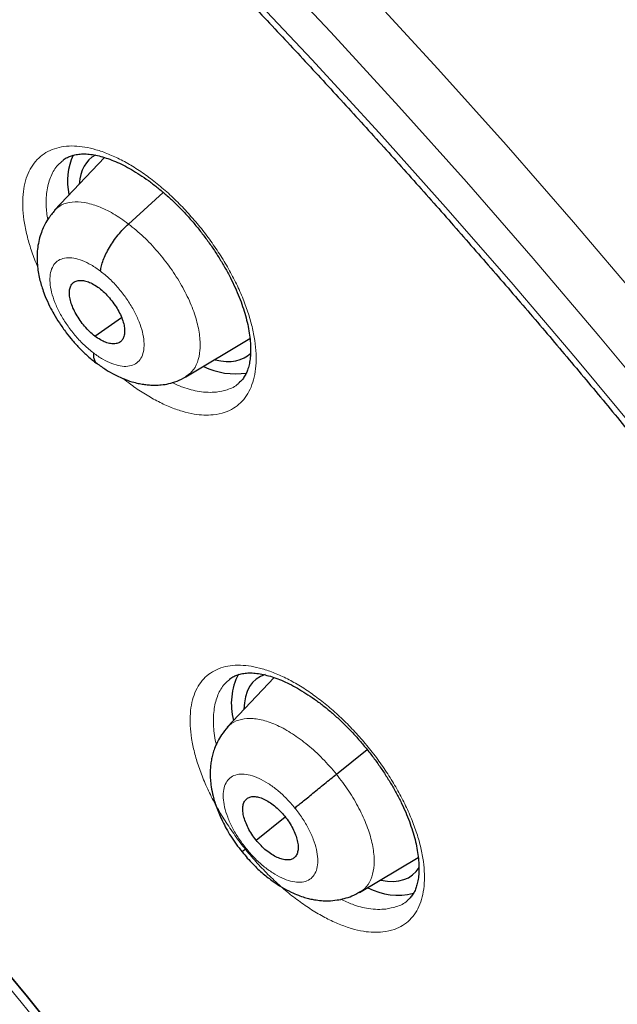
# Model space of a CAD drawing. Header units: millimetres. Extents: x 8 to 1465, y 12 to 1156.
# Tile 134 of 166: x 1213 to 1220, y 684 to 696. Entities that reach past the tile are written whole.
import ezdxf

# ---------------------------------------------------------------- set-up
doc = ezdxf.new("R2010")
doc.units = ezdxf.units.MM

msp = doc.modelspace()

# ---------------------------------------------------------------- linework, layer by layer
at = {"color": 7, "linetype": 'Continuous', "lineweight": 30}
for p, q in [((1213.789, 694.358), (1213.191, 693.725)), ((1214.078, 693.561), (1214.495, 693.939)), ((1213.677, 692.218), (1213.995, 692.44)), ((1214.763, 691.731), (1215.532, 692.19)), ((1215.823, 688.131), (1215.26, 687.536)), ((1216.567, 686.973), (1216.934, 687.269)), ((1215.606, 686.185), (1215.954, 686.463)), ((1216.844, 685.558), (1217.546, 685.978))]:
    msp.add_line(p, q, dxfattribs=at)
at = {"color": 252, "linetype": 'Continuous', "lineweight": 0, "flags": 128}
for points in [[(1220.487, 691.288), (1219.709, 692.224), (1218.921, 693.15), (1218.123, 694.064), (1217.315, 694.967), (1216.499, 695.858), (1215.675, 696.736)], [(1215.463, 696.394), (1216.274, 695.53), (1217.077, 694.653), (1217.872, 693.764), (1218.657, 692.864), (1219.433, 691.953), (1220.199, 691.032)], [(1216.957, 696.318), (1217.782, 695.419), (1218.597, 694.507), (1219.403, 693.583), (1220.2, 692.648)], [(1212.367, 684.759), (1212.792, 684.245), (1213.211, 683.725)]]:
    msp.add_lwpolyline(points, dxfattribs=at)
at = {"color": 7, "linetype": 'Continuous', "lineweight": 30, "flags": 128}
for points in [[(1213.287, 683.787), (1212.868, 684.307), (1212.442, 684.821)], [(1212.442, 684.821), (1212.868, 684.307), (1213.287, 683.787)]]:
    msp.add_lwpolyline(points, dxfattribs=at)
at = {"color": 7, "linetype": 'Continuous', "lineweight": 30}
for centre, radius, start, end in [((1214.109, 694.072), 0.761, 155.7, 191.8718), ((1215.362, 692.643), 0.876, 243.9803, 278.4926), ((1216.086, 687.82), 0.777, 153.1044, 195.0479), ((1217.303, 686.297), 0.772, 242.1885, 283.898)]:
    msp.add_arc(centre, radius, start, end, dxfattribs=at)
for centre, major_axis, ratio, start_param, end_param in [((1214.574, 693.173), (-0.943, 1.18), 0.459927, 6.196891, 6.740828), ((1214.574, 693.173), (-0.943, 1.18), 0.459927, 2.615236, 3.190111), ((1216.541, 686.938), (-0.938, 1.171), 0.459187, 6.10487, 6.791109), ((1216.541, 686.938), (-0.938, 1.171), 0.459187, 2.63488, 3.311935)]:
    msp.add_ellipse(centre, major_axis=major_axis, ratio=ratio, start_param=start_param, end_param=end_param, dxfattribs=at)
for points, knots in [([(1241.618, 646.238), (1241.656, 646.268), (1241.733, 646.327), (1241.835, 646.408), (1241.921, 646.478), (1241.99, 646.535), (1242.044, 646.58), (1242.089, 646.618), (1242.136, 646.658), (1242.195, 646.708), (1242.267, 646.771), (1242.346, 646.84), (1242.42, 646.907), (1242.485, 646.966), (1242.546, 647.023), (1242.617, 647.09), (1242.7, 647.169), (1242.789, 647.256), (1242.868, 647.335), (1242.939, 647.407), (1243.01, 647.48), (1243.086, 647.56), (1243.162, 647.641), (1243.23, 647.716), (1243.287, 647.779), (1243.339, 647.838), (1243.395, 647.901), (1243.46, 647.977), (1243.54, 648.071), (1243.627, 648.176), (1243.715, 648.285), (1243.803, 648.396), (1243.895, 648.516), (1243.994, 648.65), (1244.092, 648.784), (1244.181, 648.91), (1244.261, 649.027), (1244.337, 649.141), (1244.416, 649.263), (1244.495, 649.387), (1244.572, 649.512), (1244.644, 649.631), (1244.71, 649.744), (1244.768, 649.846), (1244.82, 649.938), (1244.868, 650.026), (1244.919, 650.119), (1244.975, 650.225), (1245.036, 650.344), (1245.101, 650.473), (1245.175, 650.623), (1245.253, 650.789), (1245.335, 650.969), (1245.41, 651.142), (1245.478, 651.303), (1245.536, 651.445), (1245.586, 651.573), (1245.634, 651.698), (1245.684, 651.832), (1245.735, 651.971), (1245.785, 652.113), (1245.834, 652.26), (1245.887, 652.42), (1245.941, 652.593), (1245.991, 652.757), (1246.033, 652.901), (1246.065, 653.016), (1246.092, 653.116), (1246.116, 653.204), (1246.143, 653.306), (1246.175, 653.434), (1246.214, 653.593), (1246.255, 653.768), (1246.297, 653.953), (1246.337, 654.147), (1246.375, 654.337), (1246.411, 654.523), (1246.442, 654.698), (1246.469, 654.862), (1246.493, 655.009), (1246.513, 655.137), (1246.529, 655.248), (1246.546, 655.368), (1246.565, 655.511), (1246.588, 655.693), (1246.613, 655.903), (1246.641, 656.165), (1246.669, 656.473), (1246.695, 656.817), (1246.717, 657.166), (1246.731, 657.462), (1246.74, 657.705), (1246.745, 657.893), (1246.749, 658.079), (1246.751, 658.258), (1246.752, 658.421), (1246.752, 658.561), (1246.752, 658.677), (1246.751, 658.77), (1246.75, 658.844), (1246.749, 658.912), (1246.748, 658.99), (1246.746, 659.098), (1246.743, 659.24), (1246.738, 659.417), (1246.73, 659.615), (1246.718, 659.899), (1246.699, 660.256), (1246.67, 660.68), (1246.636, 661.093), (1246.598, 661.503), (1246.553, 661.925), (1246.499, 662.375), (1246.434, 662.865), (1246.356, 663.396), (1246.263, 663.97), (1246.175, 664.464), (1246.101, 664.855), (1246.049, 665.121), (1246.001, 665.36), (1245.957, 665.57), (1245.918, 665.755), (1245.884, 665.913), (1245.855, 666.043), (1245.833, 666.144), (1245.813, 666.231), (1245.792, 666.324), (1245.765, 666.443), (1245.73, 666.59), (1245.689, 666.767), (1245.64, 666.966), (1245.585, 667.19), (1245.523, 667.44), (1245.452, 667.715), (1245.374, 668.012), (1245.289, 668.323), (1245.201, 668.64), (1245.11, 668.96), (1244.943, 669.534), (1244.686, 670.371), (1244.322, 671.477), (1243.927, 672.596), (1243.503, 673.729), (1243.05, 674.872), (1242.607, 675.934), (1242.186, 676.899), (1241.8, 677.755), (1241.415, 678.581), (1241.032, 679.378), (1240.653, 680.144), (1240.286, 680.868), (1239.931, 681.552), (1239.589, 682.197), (1239.256, 682.812), (1238.93, 683.403), (1238.601, 683.987), (1238.259, 684.586), (1237.894, 685.212), (1237.498, 685.879), (1237.07, 686.587), (1236.607, 687.336), (1236.116, 688.116), (1235.593, 688.926), (1235.04, 689.765), (1234.485, 690.588), (1233.93, 691.393), (1233.379, 692.177), (1232.803, 692.979), (1232.206, 693.793), (1231.531, 694.694), (1230.781, 695.672), (1229.953, 696.722), (1229.094, 697.783), (1228.201, 698.856), (1227.276, 699.936), (1226.339, 701), (1225.392, 702.045), (1224.469, 703.035), (1223.573, 703.971), (1222.705, 704.853), (1221.832, 705.719), (1221.117, 706.41), (1220.573, 706.926), (1220.209, 707.266), (1219.87, 707.58), (1219.557, 707.869), (1219.268, 708.132), (1219.004, 708.37), (1218.755, 708.593), (1218.523, 708.799), (1218.312, 708.985), (1218.135, 709.14), (1217.994, 709.263), (1217.888, 709.355), (1217.817, 709.417), (1217.758, 709.469), (1217.688, 709.529), (1217.59, 709.614), (1217.465, 709.721), (1217.32, 709.845), (1217.154, 709.986), (1216.968, 710.143), (1216.761, 710.318), (1216.528, 710.512), (1216.269, 710.727), (1215.983, 710.962), (1215.679, 711.21), (1215.369, 711.46), (1215.062, 711.705), (1214.766, 711.939), (1214.405, 712.222), (1213.987, 712.544), (1213.521, 712.898), (1213.121, 713.198), (1212.782, 713.448), (1212.504, 713.652), (1212.252, 713.834), (1212.045, 713.983), (1211.877, 714.103), (1211.737, 714.203), (1211.598, 714.301), (1211.449, 714.405), (1211.283, 714.522), (1211.091, 714.655), (1210.871, 714.807), (1210.621, 714.977), (1210.347, 715.162), (1210.061, 715.353), (1209.701, 715.592), (1209.279, 715.866), (1208.803, 716.17), (1208.388, 716.429), (1208.032, 716.648), (1207.735, 716.828), (1207.464, 716.991), (1207.258, 717.113), (1207.11, 717.199), (1207.014, 717.255), (1206.915, 717.313), (1206.849, 717.351), (1206.813, 717.372)], [0, 0, 0, 0, 0.002052, 0.004014, 0.005893, 0.007516, 0.008532, 0.009341, 0.010265, 0.011423, 0.013108, 0.014936, 0.016573, 0.018011, 0.01928, 0.020687, 0.022912, 0.025129, 0.027009, 0.028616, 0.030343, 0.032261, 0.034338, 0.036195, 0.037573, 0.038789, 0.040257, 0.042018, 0.044071, 0.046798, 0.049274, 0.051499, 0.05432, 0.057339, 0.060405, 0.063207, 0.065614, 0.068007, 0.070542, 0.073398, 0.075867, 0.078458, 0.080815, 0.082894, 0.084729, 0.086388, 0.088264, 0.090389, 0.092766, 0.095385, 0.09803, 0.101622, 0.105085, 0.108417, 0.111498, 0.114171, 0.116404, 0.118642, 0.121114, 0.123822, 0.126242, 0.128885, 0.131754, 0.134847, 0.13809, 0.140388, 0.142394, 0.144109, 0.14554, 0.14697, 0.149371, 0.152099, 0.15511, 0.158234, 0.161454, 0.164768, 0.167685, 0.17062, 0.173292, 0.175655, 0.177711, 0.179458, 0.180995, 0.183425, 0.186291, 0.189594, 0.193333, 0.198564, 0.203836, 0.209111, 0.21439, 0.217156, 0.219923, 0.222691, 0.225389, 0.227763, 0.229793, 0.231477, 0.232816, 0.23381, 0.234636, 0.235756, 0.237192, 0.239291, 0.241831, 0.244771, 0.247748, 0.253855, 0.259749, 0.26543, 0.270901, 0.276535, 0.282582, 0.289044, 0.296108, 0.303609, 0.311545, 0.315302, 0.318706, 0.321746, 0.32442, 0.32673, 0.32878, 0.33042, 0.33165, 0.332581, 0.333723, 0.335131, 0.337061, 0.339269, 0.341756, 0.344521, 0.347629, 0.351027, 0.354715, 0.358589, 0.362471, 0.366357, 0.370246, 0.383394, 0.396583, 0.409813, 0.423086, 0.436404, 0.449736, 0.459915, 0.469731, 0.479185, 0.488278, 0.49701, 0.505381, 0.513037, 0.520366, 0.527367, 0.534041, 0.540541, 0.547341, 0.554472, 0.561936, 0.570111, 0.57865, 0.587552, 0.596816, 0.606443, 0.616432, 0.625262, 0.634356, 0.643714, 0.65332, 0.662971, 0.675588, 0.688185, 0.700759, 0.714208, 0.727633, 0.741034, 0.754412, 0.767769, 0.779651, 0.791517, 0.803367, 0.815201, 0.820392, 0.825248, 0.829764, 0.833941, 0.837777, 0.841273, 0.844429, 0.847681, 0.850469, 0.852793, 0.854654, 0.856051, 0.856983, 0.857467, 0.858384, 0.859722, 0.86136, 0.863281, 0.865443, 0.867878, 0.870587, 0.873569, 0.877, 0.880735, 0.884773, 0.888891, 0.892878, 0.896734, 0.90046, 0.90695, 0.912999, 0.918607, 0.922524, 0.92618, 0.929452, 0.932306, 0.934254, 0.93598, 0.93775, 0.93965, 0.941751, 0.944229, 0.947085, 0.95032, 0.953933, 0.957736, 0.961442, 0.967971, 0.97416, 0.980006, 0.984167, 0.988058, 0.991605, 0.994806, 0.996131, 0.997387, 0.998591, 1, 1, 1, 1]), ([(1198.549, 709.997), (1198.638, 709.945), (1198.897, 709.795), (1199.327, 709.54), (1199.839, 709.23), (1200.352, 708.911), (1200.866, 708.585), (1201.381, 708.25), (1201.898, 707.908), (1202.415, 707.557), (1202.933, 707.199), (1203.451, 706.834), (1203.97, 706.46), (1204.489, 706.08), (1205.008, 705.692), (1205.527, 705.296), (1206.046, 704.894), (1206.565, 704.484), (1207.083, 704.068), (1207.601, 703.644), (1208.119, 703.214), (1208.635, 702.777), (1209.151, 702.334), (1209.665, 701.884), (1210.178, 701.428), (1210.69, 700.966), (1211.2, 700.498), (1211.709, 700.023), (1212.216, 699.543), (1212.722, 699.058), (1213.225, 698.566), (1213.726, 698.069), (1214.225, 697.567), (1214.721, 697.06), (1215.215, 696.548), (1215.707, 696.03), (1216.195, 695.508), (1216.681, 694.981), (1217.163, 694.45), (1217.643, 693.914), (1218.119, 693.374), (1218.592, 692.83), (1219.062, 692.282), (1219.527, 691.73), (1219.989, 691.174), (1220.447, 690.615), (1220.902, 690.052), (1221.352, 689.486), (1221.798, 688.917), (1222.239, 688.345), (1222.676, 687.77), (1223.109, 687.193), (1223.537, 686.613), (1223.96, 686.03), (1224.378, 685.445), (1224.791, 684.858), (1225.199, 684.27), (1225.602, 683.679), (1226, 683.087), (1226.392, 682.493), (1226.779, 681.898), (1227.16, 681.302), (1227.536, 680.705), (1227.905, 680.106), (1228.269, 679.508), (1228.627, 678.908), (1228.978, 678.308), (1229.324, 677.708), (1229.663, 677.108), (1229.996, 676.508), (1230.323, 675.908), (1230.643, 675.309), (1230.956, 674.71), (1231.263, 674.111), (1231.563, 673.514), (1231.857, 672.917), (1232.143, 672.322), (1232.422, 671.728), (1232.695, 671.135), (1232.96, 670.544), (1233.218, 669.955), (1233.469, 669.367), (1233.712, 668.782), (1233.949, 668.199), (1234.178, 667.618), (1234.399, 667.04), (1234.613, 666.464), (1234.819, 665.891), (1235.018, 665.322), (1235.209, 664.755), (1235.392, 664.192), (1235.567, 663.632), (1235.735, 663.075), (1235.895, 662.522), (1236.047, 661.973), (1236.191, 661.429), (1236.327, 660.888), (1236.455, 660.351), (1236.575, 659.819), (1236.687, 659.292), (1236.791, 658.769), (1236.887, 658.251), (1236.975, 657.738), (1237.055, 657.23), (1237.126, 656.727), (1237.19, 656.23), (1237.245, 655.738), (1237.292, 655.251), (1237.331, 654.771), (1237.362, 654.296), (1237.385, 653.827), (1237.4, 653.365), (1237.406, 652.908), (1237.405, 652.458), (1237.395, 652.015), (1237.377, 651.578), (1237.351, 651.147), (1237.317, 650.723), (1237.275, 650.307), (1237.225, 649.897), (1237.167, 649.494), (1237.101, 649.098), (1237.027, 648.71), (1236.945, 648.328), (1236.855, 647.955), (1236.757, 647.588), (1236.651, 647.229), (1236.537, 646.878), (1236.416, 646.535), (1236.287, 646.199), (1236.15, 645.871), (1236.005, 645.551), (1235.852, 645.238), (1235.692, 644.934), (1235.524, 644.638), (1235.348, 644.35), (1235.164, 644.07), (1234.973, 643.799), (1234.774, 643.535), (1234.568, 643.281), (1234.354, 643.034), (1234.132, 642.796), (1233.903, 642.568), (1233.682, 642.36), (1233.533, 642.233), (1233.467, 642.177)], [0, 0, 0, 0, 0.0036913, 0.0107004, 0.0177102, 0.0247207, 0.0317319, 0.0387439, 0.0457565, 0.0527698, 0.0597838, 0.0667984, 0.0738136, 0.0808294, 0.0878457, 0.0948627, 0.1018801, 0.1088981, 0.1159165, 0.1229355, 0.1299548, 0.1369746, 0.1439949, 0.1510155, 0.1580365, 0.1650578, 0.1720795, 0.1791015, 0.1861238, 0.1931464, 0.2001693, 0.2071924, 0.2142158, 0.2212394, 0.2282632, 0.2352871, 0.2423113, 0.2493356, 0.2563601, 0.2633846, 0.2704093, 0.2774341, 0.284459, 0.2914839, 0.2985089, 0.3055339, 0.312559, 0.319584, 0.3266091, 0.3336341, 0.3406591, 0.347684, 0.3547089, 0.3617337, 0.3687584, 0.3757829, 0.3828074, 0.3898317, 0.3968558, 0.4038798, 0.4109036, 0.4179271, 0.4249505, 0.4319736, 0.4389965, 0.4460191, 0.4530414, 0.4600634, 0.4670851, 0.4741064, 0.4811274, 0.488148, 0.4951682, 0.502188, 0.5092073, 0.5162263, 0.5232447, 0.5302626, 0.5372801, 0.544297, 0.5513133, 0.5583291, 0.5653443, 0.5723589, 0.5793728, 0.5863861, 0.5933987, 0.6004106, 0.6074218, 0.6144322, 0.6214419, 0.6284509, 0.635459, 0.6424664, 0.6494729, 0.6564786, 0.6634835, 0.6704876, 0.6774908, 0.6844933, 0.6914948, 0.6984956, 0.7054956, 0.7124949, 0.7194934, 0.7264912, 0.7334884, 0.740485, 0.7474812, 0.754477, 0.7614725, 0.7684679, 0.7754632, 0.7824586, 0.7894544, 0.7964506, 0.8034476, 0.8104456, 0.817445, 0.824446, 0.8314489, 0.8384544, 0.8454626, 0.8524742, 0.8594896, 0.8665094, 0.8735342, 0.8805645, 0.8876009, 0.8946441, 0.9016946, 0.9087531, 0.9158201, 0.922896, 0.9299813, 0.9370763, 0.9441811, 0.9512958, 0.9584201, 0.9655537, 0.972696, 0.9798463, 0.9870035, 0.9941665, 1, 1, 1, 1]), ([(1213.293, 694.324), (1213.295, 694.325), (1213.31, 694.34), (1213.343, 694.358), (1213.394, 694.38), (1213.451, 694.394), (1213.515, 694.401), (1213.588, 694.4), (1213.665, 694.39), (1213.746, 694.372), (1213.832, 694.345), (1213.922, 694.31), (1214.017, 694.266), (1214.114, 694.213), (1214.214, 694.152), (1214.316, 694.083), (1214.417, 694.005), (1214.518, 693.921), (1214.617, 693.831), (1214.713, 693.735), (1214.807, 693.634), (1214.897, 693.528), (1214.984, 693.417), (1215.067, 693.303), (1215.145, 693.185), (1215.217, 693.067), (1215.283, 692.948), (1215.342, 692.83), (1215.393, 692.714), (1215.436, 692.601), (1215.472, 692.491), (1215.5, 692.384), (1215.521, 692.28), (1215.535, 692.181), (1215.541, 692.088), (1215.54, 692.002), (1215.532, 691.924), (1215.518, 691.856), (1215.499, 691.798), (1215.475, 691.747), (1215.445, 691.703), (1215.419, 691.673), (1215.4, 691.659), (1215.396, 691.656)], [0, 0, 0, 0, 0.002685, 0.033721, 0.060737, 0.086172, 0.113201, 0.13903, 0.164103, 0.188637, 0.212782, 0.237165, 0.261813, 0.286705, 0.311793, 0.33701, 0.362288, 0.387543, 0.412724, 0.43771, 0.462535, 0.487604, 0.512918, 0.538408, 0.563991, 0.589555, 0.614986, 0.640193, 0.665098, 0.689651, 0.714073, 0.738891, 0.763905, 0.789011, 0.814067, 0.83895, 0.863588, 0.887975, 0.912214, 0.936565, 0.96312, 0.991264, 1, 1, 1, 1]), ([(1213.196, 693.723), (1213.168, 693.69), (1213.118, 693.632), (1213.068, 693.541), (1213.032, 693.457), (1213.007, 693.373), (1212.984, 693.252), (1212.98, 693.102), (1213.001, 692.955), (1213.028, 692.85), (1213.052, 692.772), (1213.085, 692.683), (1213.13, 692.585), (1213.186, 692.479), (1213.252, 692.372), (1213.328, 692.265), (1213.41, 692.163), (1213.496, 692.068), (1213.593, 691.974), (1213.663, 691.919), (1213.699, 691.89)], [0, 0, 0, 0, 0.064134, 0.115416, 0.15401, 0.199083, 0.24692, 0.341377, 0.424395, 0.461855, 0.496857, 0.5393, 0.598249, 0.646712, 0.702524, 0.7657, 0.817931, 0.874315, 0.934925, 1, 1, 1, 1]), ([(1213.743, 692.996), (1213.746, 693.017), (1213.752, 693.057), (1213.775, 693.128), (1213.807, 693.202), (1213.848, 693.279), (1213.898, 693.357), (1213.954, 693.431), (1214.015, 693.501), (1214.057, 693.541), (1214.078, 693.561)], [0, 0, 0, 0, 0.12363, 0.248237, 0.37363, 0.49934, 0.625022, 0.75058, 0.875687, 1, 1, 1, 1]), ([(1213.677, 692.218), (1213.655, 692.236), (1213.612, 692.271), (1213.552, 692.336), (1213.497, 692.407), (1213.45, 692.481), (1213.412, 692.556), (1213.385, 692.63), (1213.371, 692.698), (1213.37, 692.759), (1213.381, 692.811), (1213.404, 692.851), (1213.439, 692.876), (1213.485, 692.888), (1213.538, 692.886), (1213.597, 692.87), (1213.661, 692.841), (1213.704, 692.81), (1213.726, 692.795)], [0, 0, 0, 0, 0.062615, 0.12509, 0.187745, 0.250479, 0.313046, 0.375338, 0.437597, 0.49999, 0.562387, 0.624651, 0.686949, 0.749518, 0.812252, 0.874907, 0.937383, 1, 1, 1, 1]), ([(1213.726, 692.795), (1213.747, 692.777), (1213.79, 692.742), (1213.851, 692.677), (1213.906, 692.606), (1213.953, 692.532), (1213.991, 692.457), (1214.018, 692.383), (1214.032, 692.315), (1214.033, 692.254), (1214.022, 692.202), (1213.999, 692.162), (1213.963, 692.137), (1213.918, 692.125), (1213.864, 692.127), (1213.805, 692.143), (1213.742, 692.172), (1213.698, 692.203), (1213.677, 692.218)], [0, 0, 0, 0, 0.062615, 0.125091, 0.187746, 0.25048, 0.313047, 0.375339, 0.437598, 0.499992, 0.562388, 0.624653, 0.68695, 0.74952, 0.812253, 0.874907, 0.937383, 1, 1, 1, 1]), ([(1213.659, 692.017), (1213.659, 691.998), (1213.658, 691.962), (1213.673, 691.922), (1213.688, 691.9), (1213.7, 691.894), (1213.702, 691.893)], [0, 0, 0, 0, 0.325292, 0.647103, 0.967999, 1, 1, 1, 1]), ([(1213.698, 691.895), (1213.735, 691.868), (1213.805, 691.817), (1213.92, 691.751), (1214.032, 691.701), (1214.131, 691.668), (1214.207, 691.65), (1214.271, 691.639), (1214.332, 691.633), (1214.4, 691.631), (1214.477, 691.635), (1214.565, 691.649), (1214.666, 691.678), (1214.73, 691.713), (1214.765, 691.731)], [0, 0, 0, 0, 0.1098541, 0.2079643, 0.3320837, 0.4269028, 0.4908876, 0.5445977, 0.59659, 0.652864, 0.717873, 0.7971792, 0.8911432, 1, 1, 1, 1]), ([(1204.007, 690.542), (1204.071, 690.491), (1204.259, 690.344), (1204.57, 690.095), (1204.94, 689.793), (1205.308, 689.484), (1205.676, 689.169), (1206.043, 688.847), (1206.409, 688.519), (1206.774, 688.185), (1207.138, 687.844), (1207.5, 687.498), (1207.86, 687.146), (1208.218, 686.789), (1208.574, 686.426), (1208.927, 686.059), (1209.278, 685.686), (1209.627, 685.309), (1209.972, 684.927), (1210.314, 684.541), (1210.653, 684.151), (1210.989, 683.757), (1211.321, 683.359), (1211.649, 682.957), (1211.973, 682.552), (1212.293, 682.144), (1212.609, 681.734), (1212.92, 681.32), (1213.227, 680.904), (1213.529, 680.486), (1213.826, 680.065), (1214.118, 679.643), (1214.404, 679.219), (1214.686, 678.794), (1214.961, 678.367), (1215.232, 677.94), (1215.496, 677.512), (1215.755, 677.083), (1216.007, 676.654), (1216.253, 676.225), (1216.493, 675.797), (1216.727, 675.368), (1216.954, 674.94), (1217.175, 674.513), (1217.389, 674.087), (1217.595, 673.663), (1217.796, 673.239), (1217.988, 672.818), (1218.174, 672.399), (1218.353, 671.982), (1218.524, 671.567), (1218.688, 671.155), (1218.845, 670.746), (1218.994, 670.339), (1219.136, 669.937), (1219.27, 669.537), (1219.396, 669.142), (1219.515, 668.751), (1219.626, 668.363), (1219.729, 667.981), (1219.824, 667.602), (1219.912, 667.229), (1219.991, 666.861), (1220.063, 666.498), (1220.127, 666.141), (1220.184, 665.789), (1220.232, 665.443), (1220.273, 665.103), (1220.306, 664.769), (1220.331, 664.442), (1220.349, 664.122), (1220.359, 663.808), (1220.361, 663.501), (1220.356, 663.201), (1220.344, 662.908), (1220.324, 662.623), (1220.297, 662.345), (1220.263, 662.074), (1220.222, 661.811), (1220.173, 661.556), (1220.118, 661.309), (1220.056, 661.069), (1219.987, 660.837), (1219.912, 660.612), (1219.829, 660.396), (1219.74, 660.187), (1219.644, 659.985), (1219.541, 659.791), (1219.431, 659.605), (1219.314, 659.426), (1219.19, 659.254), (1219.058, 659.09), (1218.918, 658.933), (1218.77, 658.784), (1218.635, 658.659), (1218.545, 658.588), (1218.51, 658.56)], [0, 0, 0, 0, 0.00562, 0.0163, 0.026983, 0.037671, 0.048362, 0.059058, 0.069757, 0.080459, 0.091164, 0.101872, 0.112583, 0.123296, 0.134012, 0.144729, 0.155449, 0.166169, 0.176892, 0.187615, 0.198339, 0.209064, 0.21979, 0.230516, 0.241242, 0.251969, 0.262695, 0.273421, 0.284146, 0.29487, 0.305593, 0.316315, 0.327036, 0.337755, 0.348473, 0.359188, 0.369901, 0.380612, 0.39132, 0.402025, 0.412727, 0.423426, 0.434121, 0.444813, 0.4555, 0.466183, 0.476862, 0.487535, 0.498204, 0.508867, 0.519525, 0.530177, 0.540822, 0.551461, 0.562094, 0.572719, 0.583337, 0.593948, 0.604551, 0.615147, 0.625734, 0.636313, 0.646884, 0.657447, 0.668001, 0.678548, 0.689087, 0.699619, 0.710144, 0.720664, 0.731178, 0.741689, 0.752198, 0.762706, 0.773216, 0.783729, 0.79425, 0.804781, 0.815328, 0.825894, 0.836486, 0.847112, 0.857778, 0.868493, 0.879267, 0.890111, 0.901036, 0.912053, 0.923176, 0.934414, 0.945777, 0.957269, 0.968889, 0.980629, 0.992469, 1, 1, 1, 1]), ([(1215.29, 688.113), (1215.29, 688.113), (1215.304, 688.127), (1215.336, 688.144), (1215.386, 688.166), (1215.441, 688.18), (1215.505, 688.187), (1215.576, 688.186), (1215.652, 688.177), (1215.733, 688.159), (1215.819, 688.133), (1215.909, 688.099), (1216.003, 688.056), (1216.101, 688.004), (1216.201, 687.943), (1216.303, 687.875), (1216.405, 687.798), (1216.507, 687.715), (1216.607, 687.625), (1216.704, 687.53), (1216.799, 687.43), (1216.89, 687.325), (1216.978, 687.216), (1217.063, 687.102), (1217.142, 686.986), (1217.216, 686.868), (1217.284, 686.75), (1217.344, 686.632), (1217.397, 686.518), (1217.441, 686.406), (1217.479, 686.296), (1217.509, 686.19), (1217.532, 686.086), (1217.547, 685.988), (1217.555, 685.895), (1217.555, 685.81), (1217.549, 685.733), (1217.536, 685.665), (1217.519, 685.607), (1217.496, 685.557), (1217.467, 685.513), (1217.441, 685.482), (1217.422, 685.469), (1217.417, 685.465)], [0, 0, 0, 0, 0.001019, 0.032266, 0.059265, 0.084641, 0.111612, 0.137375, 0.162393, 0.186896, 0.211008, 0.235366, 0.259998, 0.284881, 0.309965, 0.335186, 0.360472, 0.385742, 0.410944, 0.435957, 0.4608, 0.485874, 0.511192, 0.536685, 0.562272, 0.587839, 0.613275, 0.638488, 0.6634, 0.687959, 0.712363, 0.737155, 0.762144, 0.787222, 0.812247, 0.837093, 0.861687, 0.886019, 0.91019, 0.934458, 0.960795, 0.988882, 1, 1, 1, 1]), ([(1215.267, 687.54), (1215.241, 687.51), (1215.194, 687.455), (1215.143, 687.366), (1215.109, 687.288), (1215.087, 687.219), (1215.072, 687.156), (1215.062, 687.094), (1215.057, 687.034), (1215.055, 686.972), (1215.058, 686.904), (1215.068, 686.816), (1215.091, 686.703), (1215.134, 686.565), (1215.19, 686.434), (1215.249, 686.32), (1215.303, 686.229), (1215.366, 686.135), (1215.413, 686.075), (1215.438, 686.044)], [0, 0, 0, 0, 0.074386, 0.13517, 0.190427, 0.233229, 0.275716, 0.318186, 0.359792, 0.39371, 0.435578, 0.493208, 0.566227, 0.654101, 0.756114, 0.812218, 0.871571, 0.934139, 1, 1, 1, 1]), ([(1216.07, 686.569), (1216.082, 686.58), (1216.108, 686.601), (1216.159, 686.643), (1216.218, 686.691), (1216.284, 686.745), (1216.354, 686.801), (1216.426, 686.86), (1216.498, 686.918), (1216.544, 686.955), (1216.567, 686.973)], [0, 0, 0, 0, 0.123803, 0.248444, 0.373792, 0.499424, 0.625023, 0.75051, 0.875598, 1, 1, 1, 1]), ([(1215.606, 686.185), (1215.587, 686.208), (1215.551, 686.255), (1215.509, 686.331), (1215.476, 686.405), (1215.454, 686.477), (1215.444, 686.543), (1215.447, 686.601), (1215.463, 686.647), (1215.491, 686.682), (1215.53, 686.703), (1215.578, 686.71), (1215.635, 686.701), (1215.697, 686.678), (1215.762, 686.642), (1215.827, 686.595), (1215.892, 686.538), (1215.93, 686.492), (1215.949, 686.47)], [0, 0, 0, 0, 0.062616, 0.12509, 0.187745, 0.250478, 0.313047, 0.375342, 0.437604, 0.5, 0.562395, 0.624657, 0.686952, 0.749521, 0.812254, 0.874909, 0.937384, 1, 1, 1, 1]), ([(1215.949, 686.47), (1215.968, 686.446), (1216.004, 686.399), (1216.046, 686.324), (1216.079, 686.249), (1216.101, 686.178), (1216.111, 686.112), (1216.108, 686.054), (1216.092, 686.007), (1216.064, 685.972), (1216.025, 685.951), (1215.977, 685.945), (1215.92, 685.953), (1215.858, 685.976), (1215.793, 686.012), (1215.728, 686.059), (1215.663, 686.117), (1215.625, 686.162), (1215.606, 686.185)], [0, 0, 0, 0, 0.0626159, 0.1250908, 0.1877455, 0.2504791, 0.313048, 0.3753432, 0.4376053, 0.5000007, 0.5623961, 0.6246583, 0.6869535, 0.7495221, 0.8122553, 0.8749095, 0.9373841, 1, 1, 1, 1]), ([(1215.486, 686.085), (1215.475, 686.076), (1215.455, 686.059), (1215.44, 686.047), (1215.439, 686.046), (1215.439, 686.045)], [0, 0, 0, 0, 0.375732, 0.749019, 1, 1, 1, 1]), ([(1215.438, 686.044), (1215.479, 685.995), (1215.559, 685.901), (1215.686, 685.784), (1215.802, 685.693), (1215.914, 685.62), (1216.015, 685.565), (1216.108, 685.525), (1216.183, 685.499), (1216.245, 685.482), (1216.308, 685.47), (1216.386, 685.459), (1216.479, 685.457), (1216.57, 685.465), (1216.665, 685.485), (1216.758, 685.515), (1216.817, 685.547), (1216.849, 685.565)], [0, 0, 0, 0, 0.109071, 0.206705, 0.292844, 0.367078, 0.446812, 0.506806, 0.558655, 0.603408, 0.64497, 0.697743, 0.748009, 0.814309, 0.86828, 0.930193, 1, 1, 1, 1])]:
    msp.add_open_spline(points, degree=3, knots=knots, dxfattribs=at)
at = {"color": 252, "linetype": 'Continuous', "lineweight": 0}
for points, knots in [([(1205.868, 717.281), (1206.857, 716.687), (1208.835, 715.499), (1211.842, 713.392), (1214.848, 711.068), (1217.835, 708.52), (1220.778, 705.775), (1223.654, 702.852), (1226.44, 699.775), (1229.115, 696.567), (1231.658, 693.255), (1234.049, 689.863), (1236.269, 686.419), (1238.301, 682.949), (1240.129, 679.481), (1241.738, 676.041), (1243.116, 672.657), (1244.253, 669.355), (1245.139, 666.161), (1245.767, 663.1), (1246.133, 660.196), (1246.233, 657.472), (1246.067, 654.948), (1245.635, 652.646), (1244.944, 650.581), (1243.99, 648.779), (1242.892, 647.318), (1242.004, 646.596), (1241.609, 646.275)], [0, 0, 0, 0, 0.038759, 0.077519, 0.116278, 0.155037, 0.193797, 0.232556, 0.271315, 0.310075, 0.348834, 0.387593, 0.426353, 0.465112, 0.503871, 0.542631, 0.58139, 0.620149, 0.658909, 0.697668, 0.736427, 0.775187, 0.813946, 0.852705, 0.891465, 0.930224, 0.968983, 1, 1, 1, 1]), ([(1215.092, 691.276), (1215.141, 691.284), (1215.229, 691.299), (1215.336, 691.352), (1215.423, 691.418), (1215.494, 691.504), (1215.548, 691.607), (1215.585, 691.726), (1215.606, 691.86), (1215.608, 692.006), (1215.593, 692.164), (1215.56, 692.331), (1215.51, 692.506), (1215.444, 692.684), (1215.362, 692.866), (1215.265, 693.047), (1215.155, 693.226), (1215.033, 693.401), (1214.901, 693.569), (1214.76, 693.729), (1214.613, 693.878), (1214.46, 694.014), (1214.304, 694.136), (1214.147, 694.243), (1213.99, 694.331), (1213.837, 694.402), (1213.691, 694.453), (1213.555, 694.484), (1213.426, 694.498), (1213.304, 694.492), (1213.189, 694.466), (1213.088, 694.42), (1213.001, 694.354), (1212.929, 694.269), (1212.873, 694.168), (1212.835, 694.049), (1212.813, 693.917), (1212.81, 693.771), (1212.824, 693.613), (1212.855, 693.447), (1212.905, 693.273), (1212.951, 693.14), (1212.985, 693.066), (1212.991, 693.052)], [0, 0, 0, 0, 0.030647, 0.055427, 0.080287, 0.105067, 0.129876, 0.154764, 0.179573, 0.204383, 0.229272, 0.254082, 0.278866, 0.30373, 0.328514, 0.353256, 0.378077, 0.402819, 0.427522, 0.452304, 0.477007, 0.50169, 0.526452, 0.551135, 0.575827, 0.600597, 0.625289, 0.648373, 0.671458, 0.696256, 0.721134, 0.745933, 0.770731, 0.795608, 0.820407, 0.845219, 0.87011, 0.894923, 0.919727, 0.944611, 0.969415, 0.994187, 1, 1, 1, 1]), ([(1213.111, 693.612), (1213.103, 693.668), (1213.085, 693.798), (1213.099, 693.975), (1213.146, 694.14), (1213.213, 694.257), (1213.274, 694.304), (1213.296, 694.32)], [0, 0, 0, 0, 0.178913, 0.409514, 0.640116, 0.870592, 1, 1, 1, 1]), ([(1213.193, 693.723), (1213.219, 693.747), (1213.276, 693.799), (1213.4, 693.83), (1213.549, 693.824), (1213.717, 693.776), (1213.895, 693.692), (1214.017, 693.605), (1214.078, 693.561)], [0, 0, 0, 0, 0.149492, 0.319523, 0.489577, 0.659689, 0.829727, 1, 1, 1, 1]), ([(1214.078, 693.561), (1214.139, 693.512), (1214.26, 693.414), (1214.43, 693.232), (1214.585, 693.035), (1214.718, 692.826), (1214.823, 692.615), (1214.897, 692.409), (1214.935, 692.217), (1214.939, 692.046), (1214.908, 691.901), (1214.85, 691.792), (1214.788, 691.752), (1214.761, 691.734)], [0, 0, 0, 0, 0.092783, 0.185439, 0.278136, 0.3708, 0.463451, 0.556024, 0.648546, 0.741191, 0.833839, 0.926365, 1, 1, 1, 1]), ([(1213.659, 692.017), (1213.623, 692.046), (1213.549, 692.106), (1213.446, 692.216), (1213.352, 692.336), (1213.272, 692.462), (1213.208, 692.591), (1213.163, 692.716), (1213.139, 692.833), (1213.136, 692.937), (1213.155, 693.025), (1213.195, 693.093), (1213.255, 693.138), (1213.332, 693.16), (1213.422, 693.156), (1213.524, 693.127), (1213.632, 693.075), (1213.706, 693.023), (1213.743, 692.996)], [0, 0, 0, 0, 0.0625025, 0.1250045, 0.1875056, 0.250005, 0.312506, 0.3750017, 0.4375027, 0.5000015, 0.5625008, 0.6249985, 0.6874998, 0.7500014, 0.8125033, 0.8750004, 0.9375021, 1, 1, 1, 1]), ([(1213.743, 692.996), (1213.78, 692.967), (1213.853, 692.907), (1213.957, 692.797), (1214.05, 692.677), (1214.131, 692.551), (1214.195, 692.422), (1214.24, 692.297), (1214.264, 692.181), (1214.267, 692.076), (1214.248, 691.988), (1214.207, 691.92), (1214.148, 691.875), (1214.071, 691.854), (1213.98, 691.858), (1213.879, 691.887), (1213.77, 691.938), (1213.696, 691.99), (1213.659, 692.017)], [0, 0, 0, 0, 0.062502, 0.125004, 0.187505, 0.250006, 0.312507, 0.375007, 0.437504, 0.500003, 0.562501, 0.625001, 0.687496, 0.749997, 0.812496, 0.874997, 0.937498, 1, 1, 1, 1]), ([(1214.016, 691.711), (1214.045, 691.687), (1214.127, 691.622), (1214.262, 691.532), (1214.418, 691.441), (1214.572, 691.369), (1214.721, 691.316), (1214.858, 691.284), (1214.983, 691.27), (1215.056, 691.274), (1215.092, 691.276)], [0, 0, 0, 0, 0.07749, 0.214051, 0.35018, 0.486403, 0.62306, 0.759284, 0.879642, 1, 1, 1, 1]), ([(1215.131, 691.549), (1215.098, 691.547), (1215.032, 691.543), (1214.899, 691.557), (1214.756, 691.591), (1214.644, 691.643), (1214.602, 691.663)], [0, 0, 0, 0, 0.210326, 0.420652, 0.777867, 1, 1, 1, 1]), ([(1215.396, 691.656), (1215.394, 691.654), (1215.358, 691.615), (1215.27, 691.575), (1215.174, 691.557), (1215.131, 691.549)], [0, 0, 0, 0, 0.03451, 0.563805, 1, 1, 1, 1]), ([(1217.122, 685.085), (1217.17, 685.093), (1217.256, 685.108), (1217.362, 685.16), (1217.447, 685.227), (1217.516, 685.312), (1217.568, 685.414), (1217.604, 685.533), (1217.622, 685.666), (1217.622, 685.812), (1217.605, 685.968), (1217.57, 686.134), (1217.517, 686.307), (1217.449, 686.484), (1217.365, 686.664), (1217.266, 686.844), (1217.154, 687.022), (1217.031, 687.195), (1216.897, 687.362), (1216.754, 687.52), (1216.605, 687.668), (1216.451, 687.803), (1216.295, 687.924), (1216.137, 688.03), (1215.98, 688.118), (1215.826, 688.188), (1215.681, 688.238), (1215.545, 688.269), (1215.416, 688.282), (1215.294, 688.276), (1215.181, 688.249), (1215.081, 688.203), (1214.995, 688.138), (1214.925, 688.054), (1214.871, 687.952), (1214.835, 687.835), (1214.816, 687.703), (1214.814, 687.558), (1214.831, 687.401), (1214.865, 687.236), (1214.916, 687.064), (1214.984, 686.886), (1215.067, 686.707), (1215.164, 686.527), (1215.276, 686.349), (1215.398, 686.175), (1215.531, 686.007), (1215.673, 685.849), (1215.822, 685.7), (1215.976, 685.564), (1216.132, 685.443), (1216.29, 685.336), (1216.447, 685.247), (1216.601, 685.175), (1216.75, 685.123), (1216.887, 685.091), (1217.012, 685.078), (1217.085, 685.082), (1217.122, 685.085)], [0, 0, 0, 0, 0.0219429, 0.0398485, 0.0578112, 0.0757169, 0.0936314, 0.1116031, 0.1295176, 0.1474254, 0.1653904, 0.1832981, 0.2011865, 0.2191321, 0.2370203, 0.2548852, 0.272807, 0.2906718, 0.3085192, 0.3264236, 0.3442711, 0.362115, 0.3800157, 0.3978597, 0.4157153, 0.4336278, 0.4514836, 0.4682022, 0.4849208, 0.5028326, 0.5208015, 0.5387134, 0.556625, 0.5745937, 0.5925053, 0.6104195, 0.6283907, 0.6463048, 0.6642076, 0.6821676, 0.7000702, 0.7179512, 0.7358893, 0.7537702, 0.7716285, 0.7895438, 0.807402, 0.8252467, 0.8431482, 0.8609929, 0.878839, 0.8967418, 0.914588, 0.9324498, 0.9503684, 0.9682303, 0.9841152, 1, 1, 1, 1]), ([(1215.13, 687.331), (1215.127, 687.339), (1215.104, 687.424), (1215.092, 687.571), (1215.098, 687.764), (1215.144, 687.927), (1215.209, 688.044), (1215.27, 688.091), (1215.293, 688.109)], [0, 0, 0, 0, 0.022012, 0.235223, 0.448588, 0.661956, 0.875304, 1, 1, 1, 1]), ([(1215.263, 687.532), (1215.271, 687.543), (1215.305, 687.586), (1215.394, 687.627), (1215.528, 687.649), (1215.686, 687.626), (1215.859, 687.564), (1216.041, 687.462), (1216.225, 687.327), (1216.405, 687.164), (1216.513, 687.037), (1216.567, 686.973)], [0, 0, 0, 0, 0.037513, 0.15782, 0.277968, 0.398181, 0.518494, 0.638824, 0.759196, 0.879515, 1, 1, 1, 1]), ([(1215.486, 686.085), (1215.455, 686.125), (1215.394, 686.206), (1215.319, 686.333), (1215.262, 686.46), (1215.225, 686.582), (1215.209, 686.694), (1215.214, 686.792), (1215.242, 686.873), (1215.29, 686.932), (1215.356, 686.968), (1215.439, 686.979), (1215.535, 686.965), (1215.64, 686.927), (1215.751, 686.866), (1215.862, 686.784), (1215.971, 686.685), (1216.037, 686.608), (1216.07, 686.569)], [0, 0, 0, 0, 0.062503, 0.125005, 0.187506, 0.250005, 0.312506, 0.375004, 0.437505, 0.500002, 0.562502, 0.625001, 0.687503, 0.750002, 0.812504, 0.875, 0.937502, 1, 1, 1, 1]), ([(1216.567, 686.973), (1216.618, 686.907), (1216.72, 686.775), (1216.841, 686.564), (1216.936, 686.355), (1216.998, 686.153), (1217.024, 685.969), (1217.015, 685.807), (1216.967, 685.679), (1216.908, 685.596), (1216.855, 685.57), (1216.84, 685.563)], [0, 0, 0, 0, 0.119248, 0.238332, 0.357468, 0.476561, 0.59564, 0.714618, 0.833533, 0.952604, 1, 1, 1, 1]), ([(1216.07, 686.569), (1216.1, 686.529), (1216.162, 686.449), (1216.236, 686.321), (1216.293, 686.194), (1216.331, 686.072), (1216.347, 685.96), (1216.341, 685.862), (1216.314, 685.782), (1216.266, 685.723), (1216.199, 685.687), (1216.116, 685.676), (1216.02, 685.689), (1215.915, 685.728), (1215.804, 685.789), (1215.693, 685.871), (1215.584, 685.97), (1215.518, 686.047), (1215.486, 686.085)], [0, 0, 0, 0, 0.062498, 0.125, 0.187496, 0.249998, 0.312497, 0.374999, 0.437498, 0.499998, 0.562495, 0.624996, 0.687494, 0.749995, 0.812494, 0.874995, 0.937497, 1, 1, 1, 1]), ([(1217.159, 685.359), (1217.126, 685.357), (1217.061, 685.353), (1216.928, 685.367), (1216.781, 685.401), (1216.665, 685.455), (1216.618, 685.476)], [0, 0, 0, 0, 0.206841, 0.413681, 0.762711, 1, 1, 1, 1]), ([(1217.418, 685.464), (1217.417, 685.462), (1217.382, 685.424), (1217.296, 685.386), (1217.202, 685.368), (1217.159, 685.359)], [0, 0, 0, 0, 0.024606, 0.561529, 1, 1, 1, 1])]:
    msp.add_open_spline(points, degree=3, knots=knots, dxfattribs=at)

doc.saveas('drawing.dxf')
